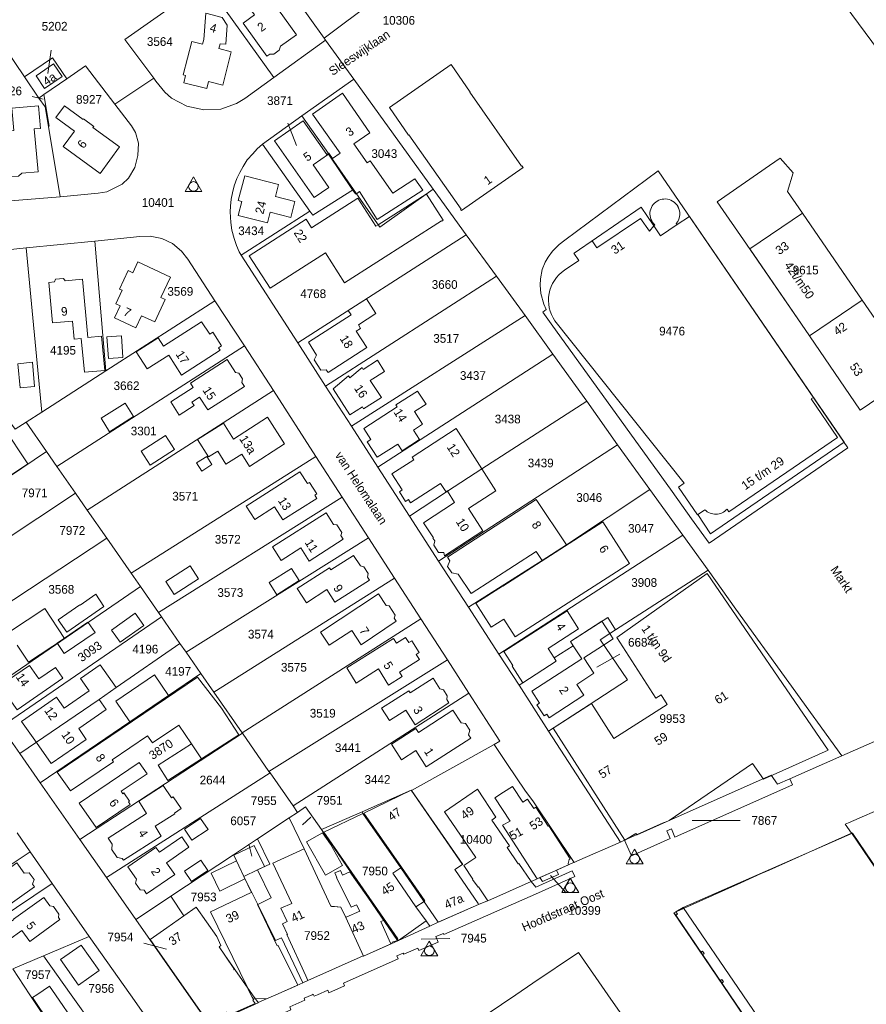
# Model space of a CAD drawing. Header units: metres. Extents: x 195864 to 198202, y 543264 to 544906.
# Tile 19 of 57: x 196484 to 196659, y 543498 to 543702. Entities that reach past the tile are written whole.
import ezdxf
from ezdxf.enums import TextEntityAlignment as Align

# ---------------------------------------------------------------- set-up
doc = ezdxf.new("R2010")
doc.units = ezdxf.units.M
doc.header["$MEASUREMENT"] = 0
for name, color, linetype, lineweight in [('Level 1', 7, 'Continuous', 0), ('Level 10', 7, 'Continuous', 0), ('Level 11', 7, 'Continuous', 0), ('Level 2', 7, 'Continuous', 0), ('Level 31', 7, 'Continuous', 0), ('Level 32', 7, 'Continuous', 0), ('Level 34', 7, 'Continuous', 0), ('Level 55', 7, 'Continuous', 0)]:
    doc.layers.add(name, color=color, linetype=linetype, lineweight=lineweight)
doc.styles.add('Style-CHAR_FAST_FONT', font='CHAR_FAST_FONT.shx')

# ---------------------------------------------------------------- blocks, each defined once
blk = doc.blocks.new('DC')
at = {"layer": 'Level 10', "color": 7, "linetype": 'Continuous', "lineweight": 0, "flags": 128}
blk.add_lwpolyline([(-1.84, -0.9), (1.63, -0.9), (-0.11, 2.1), (-1.84, -0.9)], dxfattribs=at)
at = {"layer": 'Level 10', "color": 7, "linetype": 'Continuous', "lineweight": 0}
blk.add_circle((-0.11, 0.11), 1, dxfattribs=at)

msp = doc.modelspace()

# ---------------------------------------------------------------- linework, layer by layer
at = {"layer": 'Level 1', "color": 7, "linetype": 'Continuous', "lineweight": 0}
for p, q in [((196537.87, 543710.23), (196546.57, 543698.11)), ((196522.24, 543709.39), (196536.14, 543689.91)), ((196546.57, 543698.11), (196556.98, 543705.85)), ((196536.14, 543689.91), (196546.88, 543697.68)), ((196546.57, 543698.11), (196546.88, 543697.68)), ((196546.88, 543697.68), (196552.7, 543689.62)), ((196484.53, 543690.04), (196487.49, 543685.67)), ((196488.58, 543686.42), (196493.3, 543689.68)), ((196503.26, 543684.4), (196511.3, 543689.78)), ((196541.99, 543681.99), (196552.7, 543689.62)), ((196552.7, 543689.62), (196569.16, 543666.78)), ((196487.49, 543685.67), (196488.58, 543686.42)), ((196533.83, 543676.16), (196541.99, 543681.99)), ((196489.53, 543679.79), (196491.92, 543665.24)), ((196533.83, 543676.16), (196543.62, 543662.23)), ((196640.95, 543673.2), (196638.77, 543671.7)), ((196643.63, 543670.21), (196640.95, 543673.2)), ((196615.72, 543670.59), (196596.42, 543656.26)), ((196628.63, 543651.73), (196615.72, 543670.59)), ((196642.47, 543666.36), (196643.63, 543670.21)), ((196569.16, 543666.78), (196575.94, 543657.37)), ((196478.42, 543664.17), (196491.92, 543665.24)), ((196642.47, 543666.36), (196644.83, 543662.95)), ((196529.37, 543653.15), (196543.62, 543662.23)), ((196541.13, 543634.97), (196575.94, 543657.37)), ((196575.94, 543657.37), (196582.24, 543648.82)), ((196470.61, 543653.24), (196484.87, 543654.63)), ((196484.87, 543654.63), (196499.13, 543656.01)), ((196484.87, 543654.63), (196488.13, 543620.62)), ((196499.13, 543656.01), (196501.42, 543629.17)), ((196595.18, 543655.34), (196596.42, 543656.26)), ((196529.37, 543653.15), (196541.13, 543634.97)), ((196654.98, 543613.24), (196628.63, 543651.73)), ((196546.86, 543626.04), (196582.24, 543648.82)), ((196582.24, 543648.82), (196588.18, 543640.64)), ((196501.42, 543629.17), (196523.97, 543643.67)), ((196523.97, 543643.67), (196530.11, 543634.36)), ((196552.26, 543617.71), (196588.18, 543640.64)), ((196588.18, 543640.64), (196593.87, 543632.67)), ((196592.52, 543641.88), (196591.81, 543641.36)), ((196591.81, 543641.36), (196593.56, 543638.93)), ((196593.56, 543638.93), (196618.57, 543604.19)), ((196491.28, 543609.36), (196530.11, 543634.36)), ((196530.11, 543634.36), (196536.12, 543625.13)), ((196541.13, 543634.97), (196546.86, 543626.04)), ((196557.71, 543609.26), (196593.87, 543632.67)), ((196593.87, 543632.67), (196600.94, 543622.92)), ((196488.13, 543620.62), (196501.42, 543629.17)), ((196546.86, 543626.04), (196552.26, 543617.71)), ((196497.55, 543600.35), (196536.12, 543625.13)), ((196536.12, 543625.13), (196544.82, 543611.46)), ((196600.94, 543622.92), (196607.31, 543613.88)), ((196484.9, 543618.54), (196488.13, 543620.62)), ((196484.9, 543618.54), (196489.09, 543612.51)), ((196552.26, 543617.71), (196557.71, 543609.26)), ((196570.27, 543589.79), (196607.31, 543613.88)), ((196607.31, 543613.88), (196614, 543604.64)), ((196470.36, 543599.79), (196489.09, 543612.51)), ((196489.09, 543612.51), (196491.28, 543609.36)), ((196626.23, 543593.53), (196654.98, 543613.24)), ((196506.6, 543587.32), (196544.82, 543611.46)), ((196544.82, 543611.46), (196550.29, 543603.03)), ((196491.28, 543609.36), (196495.09, 543603.88)), ((196557.71, 543609.26), (196564.26, 543599.12)), ((196495.09, 543603.88), (196497.55, 543600.35)), ((196614, 543604.64), (196620.81, 543595.19)), ((196622.58, 543598.55), (196618.57, 543604.19)), ((196512.3, 543579.13), (196550.29, 543603.03)), ((196550.29, 543603.03), (196555.72, 543594.62)), ((196497.55, 543600.35), (196501.57, 543594.57)), ((196564.26, 543599.12), (196570.27, 543589.79)), ((196626.23, 543593.53), (196622.58, 543598.55)), ((196467.9, 543572.36), (196501.57, 543594.57)), ((196501.57, 543594.57), (196506.6, 543587.32)), ((196517.99, 543570.94), (196555.72, 543594.62)), ((196555.72, 543594.62), (196561.16, 543586.24)), ((196582.71, 543570.55), (196620.81, 543595.19)), ((196620.81, 543595.19), (196626.07, 543587.89)), ((196570.27, 543589.79), (196576.45, 543580.27)), ((196653.74, 543549.44), (196745.3, 543589.84)), ((196506.6, 543587.32), (196508.56, 543584.51)), ((196606.89, 543575.53), (196626.07, 543587.89)), ((196626.07, 543587.89), (196631.81, 543579.86)), ((196523.73, 543562.68), (196561.16, 543586.24)), ((196561.16, 543586.24), (196566.61, 543577.86)), ((196475.34, 543561.74), (196508.56, 543584.51)), ((196508.56, 543584.51), (196512.3, 543579.13)), ((196512.3, 543579.13), (196512.89, 543578.28)), ((196576.45, 543580.27), (196582.71, 543570.55)), ((196631.81, 543579.86), (196653.74, 543549.44)), ((196479.72, 543555.5), (196512.89, 543578.28)), ((196512.89, 543578.28), (196516.73, 543572.76)), ((196529.61, 543554.23), (196566.61, 543577.86)), ((196566.61, 543577.86), (196572.09, 543569.35)), ((196516.73, 543572.76), (196517.99, 543570.94)), ((196517.99, 543570.94), (196521.07, 543566.52)), ((196535.16, 543546.25), (196572.09, 543569.35)), ((196572.09, 543569.35), (196576.52, 543562.45)), ((196582.71, 543570.55), (196586.91, 543564.07)), ((196521.07, 543566.52), (196523.73, 543562.68)), ((196523.73, 543562.68), (196529.61, 543554.23)), ((196586.91, 543564.07), (196593.02, 543554.58)), ((196540.13, 543539.1), (196576.52, 543562.45)), ((196576.52, 543562.45), (196582.94, 543552.5)), ((196593.02, 543554.58), (196601.43, 543560.04)), ((196479.72, 543555.5), (196483.6, 543549.92)), ((196593.02, 543554.58), (196607.88, 543531.61)), ((196496.02, 543532.14), (196529.68, 543554.13)), ((196529.61, 543554.23), (196529.68, 543554.13)), ((196529.68, 543554.13), (196535.16, 543546.25)), ((196581.75, 543551.84), (196582.94, 543552.5)), ((196564.66, 543542.3), (196581.75, 543551.84)), ((196584.54, 543547.65), (196581.75, 543551.84)), ((196655.08, 543535.57), (196692.03, 543552.01)), ((196483.6, 543549.92), (196487.82, 543543.87)), ((196642.94, 543544.71), (196653.74, 543549.44)), ((196501.51, 543524.29), (196535.37, 543545.94)), ((196535.16, 543546.25), (196535.37, 543545.94)), ((196535.37, 543545.94), (196540.13, 543539.1)), ((196487.82, 543543.87), (196496.02, 543532.14)), ((196540.13, 543539.1), (196541.05, 543537.76)), ((196532.78, 543532.29), (196539.35, 543536.64)), ((196539.35, 543536.64), (196541.05, 543537.76)), ((196546.01, 543534.18), (196554.44, 543537.86)), ((196546.01, 543534.18), (196561.73, 543511.2)), ((196654.44, 543535.29), (196655.08, 543535.57)), ((196654.44, 543535.29), (196655.69, 543533.46)), ((196483.02, 543533.51), (196485.72, 543529.6)), ((196496.02, 543532.14), (196501.51, 543524.29)), ((196527.78, 543528.97), (196532.78, 543532.29)), ((196655.69, 543533.46), (196638.68, 543525.81)), ((196598.98, 543527.72), (196607.88, 543531.61)), ((196607.88, 543531.61), (196608.75, 543532)), ((196454.78, 543508.92), (196485.72, 543529.6)), ((196485.72, 543529.6), (196490.29, 543523.05)), ((196514.83, 543520.39), (196527.78, 543528.97)), ((196598.3, 543527.41), (196598.98, 543527.72)), ((196501.51, 543524.29), (196507.58, 543515.61)), ((196589.4, 543523.44), (196590.4, 543523.89)), ((196591.19, 543524.24), (196594.36, 543525.66)), ((196594.36, 543525.66), (196594.68, 543525.8)), ((196459.23, 543502.24), (196490.29, 543523.05)), ((196490.29, 543523.05), (196497.97, 543512.07)), ((196632.81, 543523.17), (196626.93, 543520.54)), ((196507.58, 543515.61), (196518.49, 543500)), ((196488.47, 543508.05), (196497.97, 543512.07)), ((196497.97, 543512.07), (196506.48, 543500)), ((196482.11, 543505.33), (196488.47, 543508.05)), ((196488.47, 543508.05), (196494.23, 543500)), ((196482.11, 543505.33), (196485.65, 543500)), ((196536.6, 543500), (196542.16, 543502.46)), ((196494.23, 543500), (196504.51, 543485.64)), ((196506.48, 543500), (196513.71, 543489.75)), ((196518.49, 543500), (196522.83, 543493.79)), ((196531.77, 543500), (196532.91, 543498.39)), ((196580.3, 543495.95), (196586.27, 543500))]:
    msp.add_line(p, q, dxfattribs=at)
at = {"layer": 'Level 1', "color": 7, "linetype": 'Continuous', "lineweight": 0, "flags": 128}
for points in [[(196420.34, 544000), (196426.09, 543994.14), (196430.77, 543988.6), (196439.57, 543977.18), (196440.59, 543975.67), (196518.73, 543871.07), (196523.05, 543866.32), (196529.12, 543859.97), (196515.85, 543845.77), (196577.74, 543762.44), (196583.44, 543756.55), (196588.44, 543752.89), (196601, 543745.05), (196605.41, 543738.82), (196620.36, 543750.93), (196723.93, 543610.93), (196736.36, 543595.57), (196739.17, 543593.43), (196745.3, 543589.84)], [(196521.96, 543709.57), (196505.3, 543697.79), (196511.3, 543689.78)], [(196476.64, 543701.48), (196476.78, 543701.52), (196484.53, 543690.04)], [(196484.53, 543690.04), (196490.33, 543694), (196493.3, 543689.68)], [(196493.3, 543689.68), (196497.16, 543692.35), (196503.26, 543684.4)], [(196511.3, 543689.78), (196511.74, 543689.2), (196513.59, 543686.93), (196514.95, 543685.63), (196518.18, 543684), (196521.65, 543683.24), (196525.17, 543683.4), (196528.41, 543684.54), (196530.16, 543685.61), (196536.14, 543689.91)], [(196487.49, 543685.67), (196488.86, 543683.85), (196489.53, 543679.79)], [(196488.58, 543686.42), (196489.64, 543679.85), (196489.53, 543679.79)], [(196491.92, 543665.24), (196499.8, 543665.99), (196501.58, 543666.25), (196504.77, 543667.84), (196506.08, 543669.1), (196507.37, 543671.33), (196508.03, 543673.81), (196508.15, 543676.35), (196507.51, 543678.57), (196506.67, 543679.94), (196503.26, 543684.4)], [(196541.99, 543681.99), (196547.48, 543674.21), (196552.63, 543666.77)], [(196529.37, 543653.15), (196528.99, 543653.86), (196528.44, 543655.14), (196527.92, 543656.62), (196527.5, 543658.31), (196527.26, 543659.89), (196527.14, 543662.14), (196527.2, 543663.32), (196527.32, 543664.71), (196527.59, 543666.03), (196527.98, 543667.49), (196528.53, 543668.99), (196529.12, 543670.27), (196529.8, 543671.5), (196530.65, 543672.86), (196531.78, 543674.15), (196532.7, 543675.15), (196533.83, 543676.16)], [(196633.99, 543655.44), (196627.93, 543664.2), (196638.77, 543671.7)], [(196543.62, 543662.23), (196544.2, 543661.41), (196552.63, 543666.77)], [(196552.63, 543666.77), (196558.11, 543658.94), (196569.16, 543666.78)], [(196633.99, 543655.44), (196647.02, 543636.41), (196657.91, 543643.85), (196644.83, 543662.95)], [(196499.13, 543656.01), (196508.43, 543657), (196510.56, 543657.08), (196512.99, 543656.62), (196515.21, 543655.57), (196517.05, 543654), (196518.38, 543652.31), (196523.97, 543643.67)], [(196592.52, 543641.88), (196592.04, 543643.03), (196591.42, 543645.21), (196591.27, 543646.92), (196591.33, 543648.23), (196591.73, 543650.17), (196592.34, 543651.72), (196592.91, 543652.75), (196593.82, 543654), (196595.18, 543655.34)], [(196471.62, 543631.91), (196482.65, 543617.1), (196484.9, 543618.54)], [(196564.26, 543599.12), (196572.07, 543604.25), (196579.21, 543608.88), (196600.94, 543622.92)], [(196461.5, 543581.5), (196475.33, 543590.72), (196475.32, 543590.74), (196479.41, 543593.6), (196479.49, 543593.49), (196495.09, 543603.88)], [(196576.45, 543580.27), (196591.7, 543589.91), (196596.7, 543593.16), (196614, 543604.64)], [(196586.91, 543564.07), (196587.69, 543564.61), (196594.61, 543569.1), (196594.2, 543569.74), (196598.12, 543572.27), (196597.56, 543573.14), (196605.27, 543578.11), (196606.89, 543575.53)], [(196601.43, 543560.04), (196609.35, 543565.19), (196603.78, 543573.41), (196603.72, 543573.49), (196605.72, 543574.77), (196606.89, 543575.53)], [(196483.6, 543549.92), (196499.99, 543561.14), (196503.51, 543563.63), (196516.73, 543572.76)], [(196487.82, 543543.87), (196506.38, 543556.5), (196514.38, 543561.97), (196521.07, 543566.52)], [(196598.3, 543527.41), (196589.91, 543539.97), (196588.08, 543542.35), (196584.54, 543547.65)], [(196608.75, 543532), (196610.2, 543528.78), (196618.21, 543532.36), (196617.49, 543533.92), (196618.43, 543534.34), (196619.14, 543532.66), (196643.5, 543543.44), (196642.94, 543544.71)], [(196617.15, 543535.71), (196617.85, 543536.03), (196639.11, 543545.46)], [(196639.11, 543545.46), (196640.39, 543543.6), (196642.94, 543544.71)], [(196554.44, 543537.86), (196564.6, 543542.38), (196564.66, 543542.3)], [(196541.05, 543537.76), (196542.73, 543538.88), (196546.01, 543534.18)], [(196539.35, 543536.64), (196542.42, 543530.23), (196547.99, 543518.33), (196548.11, 543518.31), (196550.01, 543518.11), (196551.03, 543515.99), (196554.7, 543508.01)], [(196554.44, 543537.86), (196554.6, 543537.52), (196562.45, 543526.28), (196570.18, 543515)], [(196608.75, 543532), (196616.73, 543535.56), (196617.15, 543535.71)], [(196529.93, 543524.51), (196532.8, 543525.89), (196535.3, 543527.06), (196532.78, 543532.29)], [(196664.22, 543521.02), (196655.74, 543533.49), (196655.69, 543533.46)], [(196527.78, 543528.97), (196527.88, 543528.87), (196529.93, 543524.51)], [(196594.68, 543525.8), (196598.06, 543527.3), (196598.3, 543527.41)], [(196529.93, 543524.51), (196531.58, 543521.2), (196532.86, 543518.7), (196536.53, 543511.26), (196537.72, 543511.8), (196542.16, 543502.46)], [(196545.17, 543500), (196547.33, 543500.96), (196547.57, 543500.41), (196550.81, 543501.85), (196550.55, 543502.39), (196561.88, 543507.41), (196561.61, 543508.04), (196562.95, 543508.62), (196563.05, 543508.39), (196565.96, 543509.67), (196566.18, 543509.13), (196570.2, 543510.9), (196569.7, 543512.05), (196571.27, 543512.71), (196571.36, 543512.49), (196590.94, 543521.13), (196598.44, 543524.47), (196597.91, 543525.64), (196590.41, 543522.28), (196589.4, 543523.44)], [(196590.4, 543523.89), (196590.63, 543523.99), (196591.19, 543524.24)], [(196591.19, 543524.24), (196591.74, 543523.42), (196595.08, 543524.9), (196594.68, 543525.8)], [(196638.68, 543525.81), (196637.04, 543525.07), (196632.81, 543523.17)], [(196580.35, 543519.42), (196580.47, 543519.47), (196589.4, 543523.44)], [(196507.58, 543515.61), (196513.73, 543519.67), (196514.83, 543520.39)], [(196514.83, 543520.39), (196517.56, 543516.33), (196520.11, 543518.1), (196524.34, 543512.05), (196525.21, 543510.17), (196524.86, 543509.93), (196525.99, 543508.21), (196531.77, 543500)], [(196626.93, 543520.54), (196618.92, 543516.94), (196630.44, 543500)], [(196570.18, 543515), (196578.53, 543518.7), (196580.35, 543519.42)], [(196561.73, 543511.2), (196561.93, 543511.26), (196568.43, 543514.2), (196570.18, 543515)], [(196554.7, 543508.01), (196560.69, 543510.67), (196560.62, 543510.88), (196561.73, 543511.2)], [(196542.16, 543502.46), (196543.21, 543502.92), (196554.63, 543508.03), (196554.65, 543507.99), (196554.7, 543508.01)], [(196586.27, 543500), (196589.74, 543502.36), (196599.23, 543508.77), (196605.3, 543500)], [(196485.65, 543500), (196492.46, 543489.75), (196491.65, 543489.2), (196495.43, 543482.38), (196495.82, 543481.74), (196495.79, 543481.72)], [(196522.83, 543493.79), (196527.49, 543492.45), (196527.62, 543492.15), (196536.18, 543495.99), (196536.43, 543495.44), (196539.67, 543496.9), (196539.44, 543497.46), (196542.59, 543498.85), (196542.41, 543499.27), (196544.11, 543500)], [(196532.91, 543498.39), (196534.65, 543499.14), (196536.6, 543500)], [(196544.11, 543500), (196544.32, 543500.09), (196544.36, 543500)], [(196544.36, 543500), (196544.49, 543499.7), (196545.17, 543500)], [(196605.3, 543500), (196610.41, 543492.63), (196621.22, 543476.99)], [(196630.44, 543500), (196637.99, 543488.88), (196649.41, 543472.1)], [(196522.83, 543493.79), (196532.94, 543498.35), (196532.91, 543498.39)]]:
    msp.add_lwpolyline(points, dxfattribs=at)
at = {"layer": 'Level 11', "color": 7, "linetype": 'Continuous', "lineweight": 13}
for p, q in [((196576.79, 543686.93), (196576.71, 543686.87)), ((196598.3, 543653.56), (196612.18, 543663.07)), ((196612.18, 543663.07), (196614.83, 543659.19)), ((196622.16, 543661.18), (196654.18, 543614.42)), ((196614.83, 543659.19), (196615.04, 543659.42)), ((196614.83, 543659.19), (196616.21, 543657.18)), ((196619.65, 543659.49), (196616.21, 543657.18)), ((196657.91, 543643.85), (196668.42, 543628.52)), ((196657.48, 543621.04), (196647.02, 543636.41)), ((196657.48, 543621.04), (196668.42, 543628.52)), ((196623.83, 543599.39), (196625.37, 543600.42)), ((196606.41, 543573.69), (196604.21, 543572.26)), ((196605.77, 543574.69), (196606.41, 543573.69)), ((196511.04, 543552.15), (196516.53, 543555.83)), ((196565.57, 543518.19), (196567.71, 543515.27)), ((196620.9, 543518.07), (196619.34, 543517.17)), ((196633.2, 543500), (196620.9, 543518.07)), ((196619.33, 543516.47), (196619.69, 543516.68)), ((196619.33, 543516.47), (196630.52, 543500)), ((196619.69, 543516.68), (196619.34, 543517.17)), ((196510.57, 543511.42), (196514.04, 543513.85)), ((196510.57, 543511.42), (196518.55, 543500)), ((196560.44, 543510.56), (196561.93, 543511.26)), ((196530.32, 543502.32), (196531.42, 543500)), ((196536.59, 543500), (196541.11, 543502)), ((196531.42, 543500), (196531.67, 543499.47)), ((196675.88, 543437.3), (196633.2, 543500))]:
    msp.add_line(p, q, dxfattribs=at)
at = {"layer": 'Level 11', "color": 7, "linetype": 'Continuous', "lineweight": 13, "flags": 128}
for points in [[(196529.79, 543701.21), (196532.19, 543702.92), (196529.63, 543706.5), (196533.41, 543709.2), (196540.85, 543698.78)], [(196526.49, 543700.8), (196525.46, 543702.36), (196522.12, 543703.29), (196521.66, 543697.81), (196521.42, 543696.82), (196519.18, 543697.39), (196517.41, 543690.46), (196517.9, 543690.33), (196517.53, 543688.86), (196522.28, 543687.65), (196522.65, 543689.12), (196525.61, 543688.36), (196527.36, 543695.26), (196524.81, 543695.91), (196525.04, 543696.9), (196526.22, 543696.83), (196526.49, 543700.8)], [(196540.85, 543698.78), (196537.54, 543696.4), (196537.28, 543695.6), (196536.14, 543694.79), (196535.31, 543694.8), (196534.71, 543694.38), (196529.79, 543701.21)], [(196492.36, 543690.16), (196490.59, 543692.73), (196486.96, 543690.25), (196488.71, 543687.69), (196492.36, 543690.16)], [(196564.12, 543678.07), (196564.03, 543678.01), (196560.08, 543683.73), (196572.84, 543692.66), (196576.79, 543686.93)], [(196567, 543666.59), (196557.54, 543660.52), (196553.87, 543666.36), (196553.28, 543665.84), (196553.07, 543665.82), (196552.46, 543666.66), (196547.49, 543674.04), (196544.3, 543671.85), (196547.52, 543667.16), (196544.49, 543665.08), (196536.3, 543676.85), (196542.2, 543680.99), (196547.14, 543673.97), (196547.48, 543674.21), (196547.54, 543674.25), (196548.28, 543673.17), (196549.86, 543674.26), (196544.16, 543682.37), (196550.34, 543686.71), (196556.04, 543678.5), (196552.71, 543676.19), (196555.45, 543672.27), (196556.08, 543672.71), (196560.79, 543666), (196565.35, 543668.98), (196567, 543666.59)], [(196576.71, 543686.87), (196587.42, 543671.58), (196587.52, 543671.65), (196587.76, 543671.3), (196575, 543662.36), (196574.81, 543662.62), (196574.9, 543662.69), (196564.12, 543678.07)], [(196487.88, 543679.4), (196487.45, 543684.06), (196481.94, 543683.56), (196482.36, 543678.99), (196479.58, 543678.75), (196480.36, 543669.77), (196481.12, 543669.84), (196481.81, 543669.4), (196483.33, 543669.53), (196483.98, 543670.09), (196487.39, 543670.4), (196486.57, 543679.28), (196487.88, 543679.4)], [(196504.24, 543675.57), (196500.19, 543670.08), (196492.57, 543675.65), (196494.89, 543678.82), (196491.05, 543681.62), (196492.82, 543684.04), (196496.67, 543681.23), (196496.76, 543681.36), (196498.88, 543679.81), (196498.73, 543679.6), (196504.24, 543675.57)], [(196540.48, 543664.23), (196539.65, 543660.97), (196535.4, 543662.05), (196534.84, 543659.84), (196528.8, 543661.37), (196529.55, 543664.26), (196528.8, 543664.45), (196530.13, 543669.57), (196537.14, 543667.8), (196536.49, 543665.26), (196540.48, 543664.23)], [(196571.18, 543660.36), (196567.79, 543665.81), (196567.68, 543665.8), (196557.76, 543659.44), (196557.25, 543659.12), (196553.53, 543664.94), (196543.99, 543658.83), (196542.86, 543660.6), (196531.05, 543653.04), (196535.41, 543646.3), (196546.87, 543653.62), (196550.82, 543647.44), (196570.85, 543660.28), (196570.91, 543660.19), (196571.18, 543660.36)], [(196602.02, 543656.09), (196603.04, 543654.65), (196612.04, 543660.76), (196613.91, 543658.12), (196614.83, 543659.19)], [(196619.43, 543659.68), (196619.65, 543659.49), (196622.16, 543661.18)], [(196657.91, 543643.85), (196645.55, 543661.86), (196634.69, 543654.43), (196647.02, 543636.41)], [(196596.29, 543650.03), (196599.28, 543652.04), (196598.27, 543653.53)], [(196514.75, 543648.59), (196512.79, 543644.38), (196513.7, 543643.96), (196511.54, 543639.32), (196508.77, 543640.61), (196507.61, 543638.12), (196503.2, 543640.18), (196504.35, 543642.66), (196503.44, 543643.09), (196504.74, 543645.88), (196504.25, 543646.11), (196506.04, 543649.94), (196506.95, 543649.52), (196507.99, 543651.73), (196514.75, 543648.59)], [(196501.17, 543629.29), (196500.48, 543636.37), (196497.66, 543636.12), (196496.55, 543648.15), (196492.95, 543647.8), (196492.62, 543648.32), (196490.97, 543648.15), (196490.77, 543647.59), (196489.58, 543647.47), (196490.37, 543639.12), (196494.5, 543639.51), (196494.85, 543635.75), (196496.3, 543635.89), (196496.96, 543628.89), (196501.17, 543629.29)], [(196557.27, 543641.06), (196555.32, 543644.1), (196551.55, 543641.68), (196552.14, 543640.76), (196543.32, 543635.1), (196545.01, 543632.43), (196544.49, 543631.48), (196545.92, 543629.34), (196546.99, 543629.43), (196547.39, 543628.82), (196555.4, 543634), (196553.2, 543637.39), (196554.13, 543637.99), (196553.66, 543638.72), (196557.27, 543641.06)], [(196525.31, 543634.37), (196523.51, 543637.17), (196522.89, 543636.77), (196521.21, 543639.37), (196513.35, 543634.33), (196512.25, 543636.06), (196507.7, 543633.12), (196509.97, 543629.59), (196514.4, 543632.44), (196517.06, 543628.32), (196525.03, 543633.46), (196524.69, 543633.98), (196525.31, 543634.37)], [(196594.35, 543639.56), (196621.06, 543605.93), (196619.92, 543605.13), (196623.83, 543599.4), (196623.89, 543599.42), (196626.56, 543595.47), (196654.18, 543614.42)], [(196504.94, 543631.97), (196504.6, 543636.45), (196501.61, 543636.22), (196501.95, 543631.75), (196504.94, 543631.97)], [(196486.66, 543625.95), (196486.21, 543630.96), (196483.2, 543630.65), (196483.66, 543625.67), (196486.66, 543625.95)], [(196530.09, 543625.97), (196529.56, 543626.8), (196529.7, 543627.54), (196528.95, 543628.71), (196528.23, 543628.88), (196526.49, 543631.57), (196518.88, 543626.67), (196519.48, 543625.75), (196514.82, 543622.74), (196516.58, 543620.01), (196519.67, 543622), (196519.2, 543622.72), (196520.78, 543623.74), (196522.47, 543621.13), (196530.09, 543625.97)], [(196559.08, 543629.05), (196556.13, 543627.17), (196558.44, 543623.66), (196554.75, 543621.31), (196554.49, 543621.72), (196551.9, 543620.07), (196548.41, 543625.47), (196551.64, 543628.13), (196551.91, 543627.72), (196554.41, 543629.9), (196554.67, 543629.5), (196557.59, 543631.38), (196559.08, 543629.05)], [(196467.85, 543607.09), (196471.88, 543601.02), (196485.26, 543609.91), (196475.14, 543625.14), (196474.68, 543624.83), (196472.25, 543628.5), (196467.01, 543625.02), (196469.44, 543621.36)], [(196567.69, 543622.32), (196565.88, 543625.01), (196561.41, 543622.13), (196561.68, 543621.71), (196554.76, 543617.26), (196556.24, 543614.97), (196555.51, 543614.5), (196557.57, 543611.29), (196561.79, 543614.03), (196562.7, 543612.62), (196566.31, 543614.96), (196565.05, 543616.93), (196566.91, 543618.12), (196565.24, 543620.76), (196567.69, 543622.32)], [(196507.11, 543619.77), (196505.42, 543622.5), (196500.41, 543619.39), (196502.14, 543616.58), (196507.11, 543619.77)], [(196647.83, 543623.7), (196647.37, 543623.38), (196652.83, 543615.4)], [(196527.84, 543615.06), (196525.77, 543618.36), (196520.37, 543614.97), (196522.64, 543611.36), (196524.54, 543612.56), (196526.24, 543609.85), (196529.52, 543611.91)], [(196527.84, 543615.06), (196534.84, 543619.58), (196538.4, 543614.05), (196531.14, 543609.39), (196529.52, 543611.91)], [(196515.62, 543612.91), (196513.77, 543615.8), (196508.73, 543612.59), (196510.59, 543609.69), (196515.62, 543612.91)], [(196582.11, 543604.33), (196579.21, 543608.88), (196573.88, 543617.23), (196564.77, 543611.33), (196565.12, 543610.78), (196560.57, 543607.85), (196562.72, 543604.52), (196562.16, 543604.16), (196563.44, 543602.16), (196564.01, 543602.53), (196564.46, 543601.83), (196570.65, 543605.84), (196571.73, 543604.18), (196572, 543604.35), (196572.07, 543604.25), (196573.57, 543601.92), (196567.14, 543597.75), (196569.19, 543594.58), (196569.1, 543594.52), (196569.46, 543593.97), (196569.28, 543593.08), (196570.23, 543591.6), (196571.33, 543591.54), (196571.45, 543590.87), (196579.43, 543596.08), (196576.46, 543600.69), (196582.11, 543604.33)], [(196629.98, 543600.53), (196630.35, 543599.99), (196652.83, 543615.4)], [(196523.32, 543609.78), (196522.27, 543611.46), (196520.17, 543610.14), (196521.25, 543608.42), (196523.32, 543609.78)], [(196545.06, 543603.71), (196543.52, 543606.1), (196543.1, 543605.83), (196541.54, 543608.27), (196530.44, 543601.16), (196532.24, 543598.38), (196536.29, 543601.01), (196538.04, 543598.31), (196545.06, 543602.78), (196544.64, 543603.44), (196545.06, 543603.71)], [(196596.7, 543593.16), (196591.7, 543589.91), (196590.47, 543591.81), (196576.98, 543583.05), (196574.34, 543587.11), (196572.98, 543587.33), (196572.11, 543588.68), (196572.59, 543589.85), (196572.11, 543590.59), (196590.47, 543602.57), (196596.7, 543593.16)], [(196550.48, 543594.35), (196550.01, 543595.09), (196550.2, 543595.73), (196549.18, 543597.31), (196548.53, 543597.39), (196546.96, 543599.78), (196535.89, 543592.72), (196537.67, 543589.93), (196541.72, 543592.52), (196543.44, 543589.81), (196550.48, 543594.35)], [(196609.8, 543589.31), (196604.24, 543597.92), (196583.53, 543584.57), (196583.5, 543584.62), (196577.96, 543581.06), (196581.17, 543576.11), (196583.73, 543577.77), (196586.12, 543574.08), (196609.8, 543589.31)], [(196555.96, 543585.86), (196555.55, 543586.5), (196555.68, 543587.24), (196554.81, 543588.59), (196554.09, 543588.78), (196552.68, 543590.97), (196547.95, 543587.96), (196547.69, 543588.37), (196540.99, 543584.11), (196542.89, 543581.16), (196547.11, 543583.89), (196548.79, 543581.29), (196555.96, 543585.86)], [(196520.56, 543586.09), (196518.85, 543588.78), (196513.79, 543585.54), (196515.5, 543582.87), (196520.56, 543586.09)], [(196541.43, 543585.78), (196539.83, 543588.29), (196535.18, 543585.36), (196536.78, 543582.83), (196541.43, 543585.78)], [(196625.86, 543587.23), (196650.88, 543550.66), (196637.5, 543544.66), (196635.26, 543547.91), (196618.01, 543536.1), (196611.33, 543533.11), (196611.07, 543533.38), (196608.81, 543531.99), (196593.95, 543555.19), (196601.9, 543560.29), (196606.54, 543553.06), (196617.58, 543560.13), (196616.31, 543562.1), (196615.19, 543561.38), (196607.15, 543573.94), (196625.86, 543587.23)], [(196561.46, 543577.35), (196561.07, 543577.96), (196561.28, 543578.59), (196560.04, 543580.52), (196559.38, 543580.58), (196557.84, 543582.98), (196545.84, 543575.11), (196547.64, 543572.37), (196552.28, 543575.42), (196554.21, 543572.48), (196561.46, 543577.35)], [(196501.01, 543580.42), (196499.34, 543582.92), (196496.08, 543580.64), (196496.01, 543580.74), (196491.53, 543577.61), (196493.35, 543575.05), (196501.01, 543580.42)], [(196481.43, 543575.12), (196488.8, 543579.96), (196492.85, 543573.77), (196485.38, 543568.87), (196483.06, 543572.4)], [(196509.28, 543576.49), (196507.48, 543578.99), (196502.54, 543575.5), (196504.33, 543572.98), (196509.28, 543576.49)], [(196599.23, 543575.8), (196596.85, 543579.5), (196583.79, 543571.05), (196585.65, 543568.16), (196585.47, 543568.05), (196587.69, 543564.61), (196594.61, 543569.1), (196594.2, 543569.74), (196592.92, 543571.7), (196599.23, 543575.8)], [(196499.15, 543574.98), (196497.72, 543577.08), (196497.69, 543577.13), (196491.33, 543572.8), (196491.38, 543572.73), (196492.79, 543570.66), (196499.15, 543574.98)], [(196605.77, 543574.69), (196605.72, 543574.77), (196604.07, 543577.34), (196597.56, 543573.14), (196598.12, 543572.27), (196599.89, 543569.52), (196589.56, 543562.86), (196591.15, 543560.4), (196590.62, 543560.06), (196592.13, 543557.73), (196592.65, 543558.07), (196593.14, 543557.31), (196600.33, 543562), (196598.86, 543564.24), (196602.42, 543566.57), (196600.34, 543569.74), (196604.21, 543572.26)], [(196566.3, 543569.45), (196565.65, 543570.48), (196566.25, 543570.86), (196564.7, 543573.31), (196564.09, 543572.93), (196563.43, 543573.97), (196561.56, 543572.78), (196560.93, 543573.78), (196551.24, 543567.66), (196553.21, 543564.55), (196557.79, 543567.45), (196559.91, 543564.08), (196562.75, 543565.88), (196562.15, 543566.82), (196566.3, 543569.45)], [(196492.5, 543565.53), (196490.94, 543567.77), (196487.51, 543565.39), (196485.57, 543568.2), (196479.47, 543564.04), (196479.91, 543563.4), (196479.79, 543562.54), (196480.65, 543561.31), (196481.51, 543561.14), (196483.01, 543559), (196492.5, 543565.53)], [(196503.51, 543563.63), (196500.21, 543568.28), (196496.15, 543565.48), (196497.92, 543562.92), (196492.77, 543559.36), (196491.2, 543561.62), (196483.95, 543556.61), (196487.01, 543552.25), (196490.07, 543547.9), (196497.33, 543552.88), (196495.78, 543555.13), (196501.47, 543559.06), (196499.99, 543561.14), (196503.51, 543563.63)], [(196519.14, 543551.94), (196512.19, 543547.53), (196514.22, 543544.35), (196521.21, 543548.85), (196528.93, 543553.83), (196525.31, 543559.31), (196520.35, 543565.73), (196491.34, 543546.09), (196494.05, 543542.23), (196502.96, 543548.25), (196502.68, 543548.65), (196510.03, 543553.64), (196511.04, 543552.15)], [(196514.38, 543561.97), (196511.44, 543566.26), (196503.44, 543560.77), (196506.38, 543556.5), (196514.38, 543561.97)], [(196572.38, 543560.41), (196571.94, 543561.1), (196572.03, 543561.91), (196571.26, 543563.11), (196570.5, 543563.35), (196569.11, 543565.52), (196564.39, 543562.5), (196564.12, 543562.93), (196558.47, 543559.31), (196560.09, 543556.79), (196563.45, 543558.95), (196565.4, 543555.92), (196572.38, 543560.41)], [(196576.92, 543553.11), (196576.46, 543553.85), (196576.72, 543554.77), (196575.85, 543556.13), (196574.91, 543556.28), (196573.24, 543558.9), (196566.1, 543554.3), (196565.55, 543555.16), (196560.49, 543551.9), (196562.58, 543548.67), (196565.57, 543550.58), (196567.71, 543547.21), (196576.92, 543553.11)], [(196516.53, 543555.83), (196519.14, 543551.94), (196521.21, 543548.85)], [(196509.93, 543545.77), (196508.29, 543548.12), (196495.85, 543539.67), (196499.41, 543534.6), (196506.44, 543539.39), (196506.06, 543539.95), (196506.29, 543540.11), (196505.15, 543541.79), (196504.9, 543541.63), (196504.56, 543542.12), (196509.93, 543545.77)], [(196516.97, 543538.54), (196515.35, 543540.99), (196514.98, 543540.75), (196513.27, 543543.33), (196508.19, 543540.07), (196509.82, 543537.54), (196501.85, 543532.41), (196502.73, 543531.15), (196502.61, 543530.15), (196502.56, 543530.12), (196503.77, 543528.41), (196503.81, 543528.44), (196504.79, 543528.21), (196505.05, 543527.85), (196512.87, 543532.83), (196511.57, 543534.88), (196515.68, 543537.49), (196515.59, 543537.62), (196516.97, 543538.54)], [(196522.57, 543534.18), (196520.97, 543536.48), (196517.65, 543534.31), (196519.17, 543531.98), (196522.57, 543534.18)], [(196565.57, 543518.19), (196560.76, 543525.17), (196562.45, 543526.28), (196554.6, 543537.52), (196546.52, 543533.68), (196551.05, 543527.09), (196561.8, 543511.57), (196561.72, 543511.51), (196561.93, 543511.26), (196567.71, 543515.27)], [(196518.57, 543530.53), (196517.09, 543532.67), (196512.47, 543529.49), (196511.77, 543530.5), (196505.94, 543526.5), (196507.71, 543523.92), (196507.55, 543523.09), (196508.49, 543521.73), (196509.29, 543521.62), (196509.78, 543520.9), (196515.64, 543524.91), (196513.96, 543527.34), (196518.57, 543530.53)], [(196550.4, 543526.73), (196546.83, 543524.75), (196542.95, 543531.69), (196546.26, 543533.52), (196547.91, 543531.17), (196550.4, 543526.73)], [(196620.9, 543518.07), (196655.92, 543533.44), (196678.61, 543500)], [(196541.11, 543502), (196537.08, 543510.2), (196536.87, 543510.1), (196532.75, 543518.65), (196532.86, 543518.7), (196535.62, 543520.03), (196532.8, 543525.89), (196534.21, 543526.55), (196532.1, 543530.91), (196527.88, 543528.87), (196528.42, 543527.73), (196523.16, 543525.14), (196524.95, 543521.41), (196530.18, 543524)], [(196560.44, 543510.56), (196560.38, 543510.69), (196560.33, 543510.67), (196558.28, 543515.15), (196558.97, 543515.46), (196551.89, 543525.48), (196550.36, 543524.78), (196549.93, 543525.74), (196548.8, 543525.23), (196549.23, 543524.28), (196549.14, 543524.24), (196552.16, 543518.1), (196553.29, 543518.64), (196553.93, 543517.29), (196551.12, 543516.03), (196551.03, 543515.99), (196550.01, 543518.11), (196548.43, 543518.28), (196548.13, 543518.27), (196548.11, 543518.31), (196547.99, 543518.33), (196542.42, 543530.23), (196535.96, 543527.21), (196539.88, 543518.92), (196537.63, 543517.89), (196538.95, 543515.14), (196537.96, 543514.69), (196538.97, 543512.49), (196538.87, 543512.45), (196542.79, 543503.92), (196542.77, 543503.91), (196543.21, 543502.92), (196554.63, 543508.03), (196554.65, 543507.99), (196554.7, 543508.01), (196560.44, 543510.56)], [(196486.6, 543522.32), (196486.2, 543522.88), (196486.55, 543523.85), (196485.53, 543525.24), (196484.52, 543525.19), (196482.97, 543527.32), (196476.33, 543522.54), (196477.11, 543521.45), (196472.96, 543518.45), (196474.72, 543516.01), (196478.85, 543519.05), (196479.94, 543517.56), (196486.6, 543522.32)], [(196522.47, 543525.71), (196521.05, 543527.84), (196517.7, 543525.56), (196519.11, 543523.44), (196522.47, 543525.71)], [(196529.93, 543524.51), (196531.54, 543521.18), (196531.49, 543521.16), (196523.06, 543517.17), (196530.72, 543501.49), (196530.32, 543502.32)], [(196491.88, 543515.56), (196491.56, 543515.98), (196491.65, 543516.7), (196490.55, 543518.25), (196489.83, 543518.39), (196488.59, 543520.14), (196482.3, 543515.65), (196482.33, 543515.6), (196479.64, 543513.68), (196481.34, 543511.34), (196484.02, 543513.27), (196485.63, 543511.05), (196491.88, 543515.56)], [(196514.04, 543513.85), (196517.56, 543516.33), (196520.11, 543518.1), (196524.34, 543512.05), (196525.21, 543510.17), (196524.86, 543509.93), (196525.99, 543508.21), (196527.99, 543505.25), (196527.82, 543505.13)], [(196619.34, 543517.17), (196618.98, 543516.97), (196619.33, 543516.47)], [(196500.02, 543504.99), (196496.28, 543510.29), (196492.03, 543507.27), (196495.76, 543502.01), (196500.02, 543504.99)], [(196624.89, 543509.05), (196625.25, 543508.51), (196624.9, 543508.28), (196624.54, 543508.82), (196624.89, 543509.05)], [(196487.08, 543500), (196489.76, 543501.79), (196490.98, 543500)], [(196628.88, 543503.15), (196629.24, 543502.65), (196628.89, 543502.43), (196628.53, 543502.93), (196628.88, 543503.15)], [(196504.41, 543485.55), (196503.96, 543485.35), (196503.86, 543485.56), (196499.68, 543483.69), (196499.78, 543483.47), (196497.15, 543482.29), (196496.96, 543482.6), (196496.98, 543482.62), (196494.15, 543486.56), (196496.06, 543487.97), (196491.15, 543494.84), (196489.84, 543493.97), (196486.2, 543499.41), (196487.08, 543500)], [(196490.98, 543500), (196495.02, 543494.06), (196494.82, 543493.89), (196495.61, 543492.78), (196498.04, 543494.46), (196504.29, 543485.73), (196504.33, 543485.75), (196504.41, 543485.55)], [(196518.55, 543500), (196522.61, 543494.18), (196526.35, 543496.41), (196526.86, 543495.74), (196532.29, 543498.19), (196531.81, 543498.88), (196532.01, 543499.01), (196531.95, 543499.09), (196531.67, 543499.47)], [(196531.95, 543499.09), (196532.28, 543499.22), (196532.33, 543499.22), (196534.65, 543499.14), (196536.59, 543500)], [(196630.52, 543500), (196673.98, 543435.99), (196675.88, 543437.3)]]:
    msp.add_lwpolyline(points, dxfattribs=at)
at = {"layer": 'Level 11', "color": 7, "linetype": 'Continuous', "lineweight": 13}
for centre, radius, start, end in [((196617.08, 543661.7), 3.08, 66.6311, 174.8639), ((196617.1, 543661.7), 3.08, 3.6071, 66.9491), ((196617.09, 543661.69), 3.09, 319.4449, 35.529), ((196617.06, 543661.72), 3.07, 175.2674, 228.5521), ((196600.5, 543643.83), 7.49, 124.186, 214.8205)]:
    msp.add_arc(centre, radius, start, end, dxfattribs=at)
at = {"layer": 'Level 11', "color": 7, "linetype": 'Continuous', "lineweight": 13, "extrusion": (0, 0, -1)}
msp.add_arc((-196627.62, 543602.7), 3.2, 222.6421, 314.6692, dxfattribs=at)
at = {"layer": 'Level 31', "color": 7, "linetype": 'Continuous', "lineweight": 0}
for p, q in [((196490.08, 543695.6), (196489.38, 543690.76)), ((196486.16, 543686), (196488.39, 543685.47)), ((196539.04, 543680.48), (196540.83, 543675.88)), ((196607.78, 543570.52), (196603.02, 543567.84)), ((196543.83, 543536.8), (196542.1, 543535.16)), ((196632.67, 543536.07), (196622.77, 543536.05)), ((196531.02, 543531.16), (196531.64, 543528.67)), ((196596.64, 543521.13), (196593.39, 543524.68)), ((196572.57, 543511.62), (196566.67, 543511.52)), ((196509.28, 543510.65), (196513.92, 543509.41))]:
    msp.add_line(p, q, dxfattribs=at)
at = {"layer": 'Level 55', "color": 7, "linetype": 'Continuous', "lineweight": 13}
msp.add_line((196564.6, 543542.38), (196575.21, 543526.95), dxfattribs=at)
at = {"layer": 'Level 55', "color": 7, "linetype": 'Continuous', "lineweight": 13, "flags": 128}
for points in [[(196564.6, 543542.38), (196554.8, 543537.61), (196562.6, 543526.38), (196567.41, 543519.41), (196567.24, 543519.29), (196565.57, 543518.19), (196560.76, 543525.17), (196562.45, 543526.28), (196554.6, 543537.52), (196546.52, 543533.68), (196551.05, 543527.09), (196561.8, 543511.57), (196561.72, 543511.51), (196561.93, 543511.26), (196567.71, 543515.27), (196568.43, 543514.2), (196570.18, 543515), (196570.35, 543515.08), (196578.53, 543518.7), (196578.46, 543518.88), (196573.62, 543525.91), (196575.21, 543526.95)], [(196575.21, 543526.95), (196575.27, 543526.99), (196564.66, 543542.3), (196564.6, 543542.38)], [(196589.4, 543523.44), (196586.84, 543527.17), (196586.74, 543527.1), (196584.44, 543530.47), (196584.92, 543530.82), (196581.27, 543536.13), (196582.1, 543536.74), (196578.32, 543542.57), (196571.45, 543537.85), (196577.97, 543528.39), (196575.48, 543526.74), (196577.38, 543523.96), (196577.28, 543523.89), (196578.42, 543522.26), (196578.52, 543522.32), (196580.47, 543519.47), (196589.4, 543523.44)], [(196597.52, 543528.14), (196597.29, 543527.99), (196597.06, 543527.16), (196597.17, 543526.91), (196594.36, 543525.66), (196590.63, 543523.99), (196583.48, 543535.08), (196585.04, 543535.96), (196581.9, 543540.76), (196583.72, 543541.94), (196585.56, 543543.13), (196587.71, 543539.85)], [(196587.71, 543539.85), (196588.67, 543540.48), (196589.94, 543538.54)], [(196589.94, 543538.54), (196590.38, 543538.83), (196592.92, 543534.89), (196593.09, 543535), (196597.52, 543528.14)]]:
    msp.add_lwpolyline(points, dxfattribs=at)

# ---------------------------------------------------------------- block references
at = {"layer": 'Level 10', "color": 7, "linetype": 'Continuous', "lineweight": 0}
for p in [(196519.64, 543667.26), (196610.95, 543528.02), (196597.63, 543522.04), (196568.45, 543508.98)]:
    msp.add_blockref('DC', p, dxfattribs=at)

# ---------------------------------------------------------------- texts
at = {"layer": 'Level 2', "color": 7, "linetype": 'Continuous', "lineweight": 13, "style": 'Style-CHAR_FAST_FONT'}
for s, rotation, p in [('5202', 0, (196490.79, 543700.55)), ('3564', 0, (196512.57, 543697.38)), ('8926', 0, (196481.36, 543687.16)), ('8927', 0, (196497.9, 543685.4)), ('3871', 0, (196537.44, 543685.14)), ('3043', 0, (196559.03, 543674.18)), ('3434', 0, (196531.47, 543658.2)), ('9615', 0, (196646.23, 543650.06)), ('3569', 0, (196516.81, 543645.64)), ('3660', 0, (196571.52, 543647.07)), ('4768', 0, (196544.31, 543645.16)), ('9476', 0, (196618.59, 543637.42)), ('3517', 0, (196571.84, 543635.9)), ('4195', 0, (196492.53, 543633.45)), ('3437', 0, (196577.36, 543628.22)), ('3662', 0, (196505.68, 543626.11)), ('3438', 0, (196584.57, 543619.21)), ('3301', 0, (196509.23, 543616.73)), ('3439', 0, (196591.4, 543610.11)), ('7971', 0, (196486.67, 543603.92)), ('3571', 0, (196517.82, 543603.23)), ('3046', 0, (196601.43, 543602.96)), ('3047', 0, (196612.16, 543596.57)), ('7972', 0, (196494.46, 543596.13)), ('3572', 0, (196526.62, 543594.3)), ('3908', 0, (196612.81, 543585.36)), ('3568', 0, (196492.18, 543583.94)), ('3573', 0, (196527.16, 543583.28)), ('3574', 0, (196533.48, 543574.66)), ('3093', 34.9826, (196498.08, 543571.1)), ('6684', 0, (196612.15, 543572.98)), ('4196', 0, (196509.57, 543571.57)), ('3575', 0, (196540.31, 543567.8)), ('4197', 0, (196516.36, 543566.95)), ('3519', 0, (196546.28, 543558.29)), ('9953', 0, (196618.65, 543557.18)), ('3870', 33.8977, (196512.8, 543550.82)), ('3441', 0, (196551.48, 543551.16)), ('2644', 0, (196523.49, 543544.46)), ('3442', 0, (196557.61, 543544.57)), ('7955', 0, (196534.07, 543540.18)), ('7951', 0, (196547.71, 543540.25)), ('6057', 0, (196529.83, 543536.01)), ('7867', 0, (196637.68, 543536.08)), ('7950', 0, (196557.08, 543525.61)), ('7953', 0, (196521.64, 543520.25)), ('7954', 0, (196504.42, 543511.95)), ('7952', 0, (196545.09, 543512.25)), ('7945', 0, (196577.54, 543511.71)), ('7957', 0, (196487.34, 543504.15))]:
    msp.add_text(s, height=1.8, rotation=rotation, dxfattribs=at).set_placement(p, align=Align.MIDDLE_CENTER)
for s, p in [('10306', (196562.04, 543701.77)), ('10401', (196512.18, 543664.05)), ('10400', (196578, 543532.16)), ('10399', (196600.47, 543517.45)), ('7956', (196500.46, 543501.3))]:
    msp.add_text(s, height=1.8, dxfattribs=at).set_placement(p, align=Align.MIDDLE_CENTER)
at = {"layer": 'Level 32', "color": 7, "linetype": 'Continuous', "lineweight": 13, "style": 'Style-CHAR_FAST_FONT'}
for s, rotation, p in [('2', 35.7242, (196533.57, 543699.31)), ('4', 344.4483, (196522.74, 543699.5)), ('4a', 34.3256, (196489.14, 543688.16)), ('3', 34.4052, (196551.82, 543677.62)), ('6', 53.7831, (196496.8, 543675.08)), ('5', 34.7387, (196543.07, 543672.45)), ('1', 34.9451, (196580.41, 543667.6)), ('24', 75.8108, (196533.98, 543661.52)), ('22', 302.5459, (196540.21, 543657.78)), ('31', 34.1987, (196606.73, 543653.23)), ('33', 34.358, (196640.76, 543653.12)), ('42t/m50', 304.4052, (196641.73, 543651.04)), ('9', 5.3345, (196492.21, 543640.55)), ('7', 334.9727, (196504.86, 543640.78)), ('42', 34.3256, (196652.77, 543636.4)), ('18', 302.959, (196549.71, 543635.87)), ('17', 302.8316, (196515.76, 543632.64)), ('53', 304.1987, (196655.24, 543630.09)), ('15', 302.8798, (196521.33, 543625.19)), ('16', 303.3722, (196552.69, 543625.58)), ('14', 302.3393, (196560.88, 543620.64)), ('13a', 302.7524, (196528.94, 543615.12)), ('12', 302.5459, (196571.86, 543613.42)), ('15 t/m 29', 34.4052, (196633.72, 543604.43)), ('13', 302.959, (196536.92, 543602.33)), ('10', 302.7524, (196573.76, 543597.95)), ('8', 303.4994, (196589.43, 543597.34)), ('11', 302.4185, (196542.48, 543593.65)), ('6', 302.8316, (196603.36, 543592.37)), ('9', 302.8798, (196548.38, 543584.22)), ('7', 303.2929, (196553.79, 543575.4)), ('4', 302.7524, (196594.46, 543576.28)), ('1 t/m 9d', 304.4052, (196612.16, 543575.79)), ('5', 302.1329, (196558.75, 543568.27)), ('14', 304.6118, (196482.67, 543565.8)), ('2', 303.2929, (196595.11, 543563.12)), ('61', 32.625, (196628.11, 543560.06)), ('12', 304.7387, (196488.56, 543558.85)), ('3', 302.7524, (196564.9, 543559)), ('10', 304.5321, (196492.1, 543553.85)), ('59', 32.625, (196615.65, 543551.52)), ('1', 302.4668, (196567.18, 543550.38)), ('8', 304.8184, (196499.18, 543549.1)), ('57', 32.625, (196604.12, 543544.68)), ('6', 304.1987, (196501.98, 543539.78)), ('4', 302.3393, (196508.01, 543533.5)), ('2', 304.6915, (196510.64, 543525.54)), ('45', 33.1656, (196559.11, 543520.48)), ('39', 25.3353, (196526.78, 543514.78)), ('41', 24.387, (196540.22, 543514.91)), ('5', 306.0105, (196484.79, 543514.33)), ('43', 24.1312, (196552.69, 543512.62)), ('37', 35.0249, (196515.19, 543510.08))]:
    msp.add_text(s, height=1.8, rotation=rotation, dxfattribs=at).set_placement(p)
at = {"layer": 'Level 34', "color": 7, "linetype": 'Continuous', "lineweight": 13, "style": 'Style-CHAR_FAST_FONT'}
for s, rotation, p in [('Sleeswijklaan', 34.1191, (196548.33, 543690.24)), ('van Helomalaan', 303.1656, (196548.74, 543611.72)), ('Markt', 304.3256, (196651.26, 543588.01)), ('Hoofdstraat Oost', 23.5146, (196587.97, 543513.05))]:
    msp.add_text(s, height=1.8, rotation=rotation, dxfattribs=at).set_placement(p)
at = {"layer": 'Level 55', "color": 7, "linetype": 'Continuous', "lineweight": 13, "style": 'Style-CHAR_FAST_FONT'}
for s, rotation, p in [('47', 34.5321, (196560.54, 543535.89)), ('49', 34.5321, (196575.61, 543536.16)), ('53', 33.1656, (196589.83, 543533.99)), ('51', 29.4108, (196585.56, 543531.95)), ('47a', 23.8985, (196571.94, 543517.7))]:
    msp.add_text(s, height=1.8, rotation=rotation, dxfattribs=at).set_placement(p)

doc.saveas('drawing.dxf')
